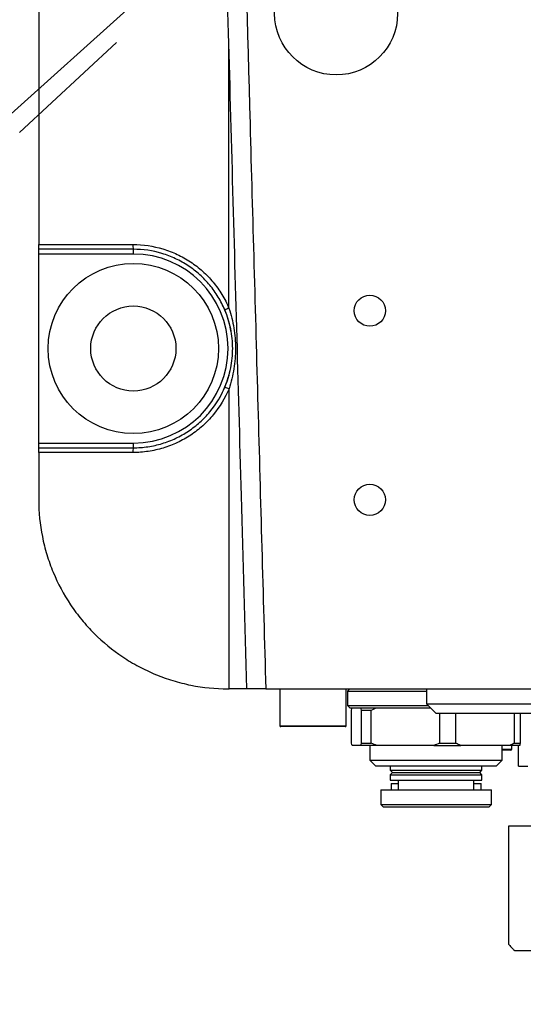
# Model space of a CAD drawing. Header units: millimetres. Extents: x 559 to 1365, y 424 to 1103.
# Tile 54 of 85: x 1152 to 1160, y 922 to 936. Entities that reach past the tile are written whole.
import ezdxf

# ---------------------------------------------------------------- set-up
doc = ezdxf.new("R2010")
doc.units = ezdxf.units.MM
doc.linetypes.add('ACISOTGL', pattern=[3, 2, -1])
doc.linetypes.add('HIDDEN', pattern=[1.905, 1.27, -0.635])
doc.layers.add('虚线层', color=7, linetype='HIDDEN', lineweight=25)

msp = doc.modelspace()

# ---------------------------------------------------------------- linework, layer by layer
at = {"color": 7, "linetype": 'Continuous', "lineweight": 25}
for p, q in [((1152.6088, 951.3449), (1152.6088, 933.0601)), ((1152.6088, 933.0601), (1154.0317, 933.0601)), ((1154.0373, 932.9887), (1152.6088, 932.9887)), ((1152.6088, 932.9172), (1152.6088, 932.9887)), ((1154.0392, 932.9172), (1152.6088, 932.9172)), ((1152.6088, 930.0602), (1152.6088, 932.9172)), ((1155.4836, 928.4857), (1155.4819, 930.8818)), ((1152.6088, 930.0602), (1154.0392, 930.0602)), ((1152.6088, 929.9888), (1152.6088, 930.0602)), ((1152.6088, 929.9888), (1154.0373, 929.9888)), ((1152.6088, 929.9174), (1152.6088, 929.2031)), ((1154.0317, 929.9174), (1152.6088, 929.9174)), ((1155.4851, 926.3461), (1155.4836, 928.4857)), ((1155.4658, 926.3461), (1155.4851, 926.3461)), ((1156.0373, 926.3461), (1173.4648, 926.3461)), ((1156.2515, 926.3461), (1156.2515, 925.789)), ((1157.2514, 925.789), (1157.2514, 926.3461)), ((1157.3086, 926.3461), (1157.2729, 926.3104)), ((1157.2729, 926.3104), (1157.2729, 926.0961)), ((1157.2729, 926.3104), (1158.4657, 926.3104)), ((1158.4657, 926.3461), (1158.4657, 926.1176)), ((1157.2729, 926.0961), (1157.3086, 926.0604)), ((1157.2729, 926.0961), (1158.4871, 926.0961)), ((1157.3086, 926.0604), (1157.4658, 926.0604)), ((1157.3317, 925.5247), (1157.3317, 926.0247)), ((1157.4658, 926.0604), (1157.7158, 926.0604)), ((1157.478, 926.0247), (1157.6306, 926.0247)), ((1157.478, 926.0247), (1157.478, 925.5247)), ((1157.6306, 925.5247), (1157.6306, 926.0247)), ((1157.7158, 926.0604), (1158.5228, 926.0604)), ((1158.4657, 926.1176), (1158.6085, 925.9747)), ((1158.4657, 926.1176), (1159.7019, 926.1176)), ((1159.7019, 926.1176), (1162.4655, 926.1176)), ((1159.7565, 925.9747), (1158.6085, 925.9747)), ((1158.6591, 925.9747), (1158.6591, 925.5247)), ((1158.9074, 925.5247), (1158.9074, 925.9747)), ((1162.3226, 925.9747), (1159.7565, 925.9747)), ((1159.7897, 925.9747), (1159.7897, 925.5247)), ((1159.8853, 925.5247), (1159.8853, 925.9747)), ((1157.2372, 925.7747), (1156.2658, 925.7747)), ((1157.4658, 925.489), (1157.3438, 925.489)), ((1157.7158, 925.489), (1157.4658, 925.489)), ((1157.478, 925.5247), (1157.6306, 925.5247)), ((1157.6086, 925.489), (1157.6086, 925.2695)), ((1158.5739, 925.489), (1157.7158, 925.489)), ((1158.5739, 925.489), (1158.9805, 925.489)), ((1158.6591, 925.5247), (1158.9074, 925.5247)), ((1159.7166, 925.489), (1158.9805, 925.489)), ((1159.6085, 925.2695), (1159.6085, 925.489)), ((1159.737, 925.4176), (1159.6085, 925.4176)), ((1159.8732, 925.489), (1159.7166, 925.489)), ((1159.7513, 925.4319), (1159.7513, 925.489)), ((1159.7897, 925.5247), (1159.8853, 925.5247)), ((1159.8516, 925.1748), (1159.8516, 925.489)), ((1157.6086, 925.2695), (1157.6962, 925.1819)), ((1157.6086, 925.2695), (1159.5327, 925.2695)), ((1159.5208, 925.1819), (1159.6085, 925.2695)), ((1159.5327, 925.2695), (1159.6085, 925.2695)), ((1157.6962, 925.1819), (1159.4517, 925.1819)), ((1157.9157, 925.1819), (1157.9157, 925.1162)), ((1157.9157, 925.1162), (1157.95, 925.0819)), ((1157.9157, 925.1162), (1159.2488, 925.1162)), ((1159.2488, 925.1162), (1159.3013, 925.1162)), ((1159.2671, 925.0819), (1159.3013, 925.1162)), ((1159.3013, 925.1162), (1159.3013, 925.1819)), ((1159.4517, 925.1819), (1159.5208, 925.1819)), ((1159.8516, 925.1748), (1159.9943, 925.1748)), ((1157.95, 925.0819), (1157.9157, 925.0476)), ((1157.9157, 925.0476), (1157.9157, 924.9676)), ((1157.9157, 925.0476), (1159.2488, 925.0476)), ((1157.9157, 924.9676), (1159.2488, 924.9676)), ((1157.95, 925.0819), (1159.2172, 925.0819)), ((1158.0371, 924.9676), (1158.0371, 924.8176)), ((1159.1799, 924.8176), (1159.1799, 924.9676)), ((1159.2172, 925.0819), (1159.2671, 925.0819)), ((1159.2488, 925.0476), (1159.3013, 925.0476)), ((1159.2488, 924.9676), (1159.3013, 924.9676)), ((1159.3013, 925.0476), (1159.2671, 925.0819)), ((1159.3013, 924.9676), (1159.3013, 925.0476)), ((1157.7728, 924.8176), (1157.7728, 924.5962)), ((1157.7728, 924.8176), (1159.3809, 924.8176)), ((1157.93, 924.9176), (1157.93, 924.8176)), ((1157.93, 924.9176), (1158.0371, 924.9176)), ((1159.1799, 924.9176), (1159.2356, 924.9176)), ((1159.2356, 924.9176), (1159.2871, 924.9176)), ((1159.2871, 924.8176), (1159.2871, 924.9176)), ((1159.3809, 924.8176), (1159.4442, 924.8176)), ((1159.4442, 924.5962), (1159.4442, 924.8176)), ((1157.7728, 924.5962), (1157.8086, 924.5605)), ((1157.7728, 924.5962), (1159.3809, 924.5962)), ((1157.8086, 924.5605), (1159.3479, 924.5605)), ((1159.3479, 924.5605), (1159.4085, 924.5605)), ((1159.3809, 924.5962), (1159.4442, 924.5962)), ((1159.4085, 924.5605), (1159.4442, 924.5962)), ((1159.7086, 922.482), (1159.7086, 924.2748)), ((1159.7086, 924.2748), (1160.4834, 924.2748)), ((1159.782, 922.4014), (1159.7942, 922.3892)), ((1159.7944, 922.3892), (1159.7942, 922.3892)), ((1159.7944, 922.3892), (1160.3976, 922.3892))]:
    msp.add_line(p, q, dxfattribs=at)
at = {"color": 7, "linetype": 'Continuous', "lineweight": 18}
msp.add_line((1164.7511, 946.3451), (1079.8848, 869.9312), dxfattribs=at)
at = {"color": 8, "linetype": 'Continuous', "lineweight": 25}
for p, q in [((1155.4782, 936.1413), (1155.4782, 936.1573)), ((1155.4811, 932.0977), (1155.4782, 936.1413)), ((1156.2515, 925.789), (1157.2514, 925.789)), ((1159.6085, 925.4319), (1159.7513, 925.4319))]:
    msp.add_line(p, q, dxfattribs=at)
at = {"color": 7, "linetype": 'Continuous', "lineweight": 25}
for centre, radius in [((1157.0997, 936.5518), 0.9285), ((1154.0373, 931.4887), 1.2856), ((1157.6086, 932.0601), 0.2357), ((1154.0373, 931.4887), 0.6428), ((1157.6086, 929.2031), 0.2357)]:
    msp.add_circle(centre, radius, dxfattribs=at)
at = {"color": 7, "linetype": 'Continuous', "lineweight": 18}
for radius, start, end in [(123.0653, 318, 222), (114.28, 316.394071, 223.605929), (30.3556, 317, 223)]:
    msp.add_arc((1164.7511, 946.3451), radius, start, end, dxfattribs=at)
at = {"color": 7, "linetype": 'Continuous', "lineweight": 25}
for centre, radius, start, end in [((1154.2644, 933.0423), 0.2333, 175.63737, 193.30159), ((1153.3557, 932.9351), 0.6838, 358.50461, 4.49436), ((1154.0392, 931.4887), 1.4285, 270, 90), ((1154.0373, 931.4887), 1.4999, 9.43145, 26.18227), ((1155.7085, 931.5152), 0.6253, 111.33009, 117.47216), ((1154.0373, 931.4887), 1.4999, 330.09373, 345.00708), ((1155.7094, 931.4666), 0.6274, 242.62508, 248.74603), ((1153.3557, 930.0424), 0.6838, 355.50564, 1.49539), ((1154.2644, 929.9351), 0.2333, 166.69841, 184.36263), ((1156.2658, 925.789), 0.0143, 180, 270), ((1157.2372, 925.789), 0.0143, 270, 0), ((1159.737, 925.4319), 0.0143, 270, 0)]:
    msp.add_arc(centre, radius, start, end, dxfattribs=at)
for points, knots in [([(1155.7515, 926.3461), (1155.7242, 927.318), (1155.6491, 929.9856), (1155.5284, 934.3491), (1155.3871, 939.4365), (1155.2857, 943.11), (1155.2312, 945.0877), (1155.2234, 945.3696)], [0, 0, 0, 0, 0.1532623, 0.4206896, 0.6881179, 0.9555457, 1, 1, 1, 1]), ([(1155.5625, 943.4218), (1155.6412, 940.5759), (1155.7201, 937.7299), (1155.8387, 933.461), (1155.8783, 932.038), (1155.9574, 929.1921), (1155.9964, 927.7691), (1156.0373, 926.3461)], [0, 0, 0, 0, 0.5, 0.5, 0.75, 0.75, 1, 1, 1, 1]), ([(1152.6088, 932.9887), (1152.6088, 932.9887), (1152.6088, 932.9964), (1152.6088, 933.0227), (1152.6088, 933.0412), (1152.6088, 933.0601)], [0, 0, 0, 0, 0.5, 0.5, 1, 1, 1, 1]), ([(1154.0317, 933.0601), (1154.1865, 933.0601), (1154.3375, 933.0377), (1154.5216, 932.9824), (1154.5583, 932.9698), (1154.6303, 932.9423), (1154.6656, 932.9272), (1154.7695, 932.8784), (1154.836, 932.8411), (1154.9638, 932.7565), (1155.0254, 932.7088), (1155.1398, 932.6061), (1155.1928, 932.5509), (1155.2905, 932.4332), (1155.3353, 932.3706), (1155.4158, 932.2381), (1155.451, 932.1692), (1155.4811, 932.0977)], [0, 0, 0, 0, 0.25, 0.25, 0.3125, 0.3125, 0.375, 0.375, 0.5, 0.5, 0.625, 0.625, 0.75, 0.75, 0.875, 0.875, 1, 1, 1, 1]), ([(1155.42, 932.07), (1155.3913, 932.1383), (1155.3578, 932.204), (1155.281, 932.3304), (1155.2383, 932.3903), (1155.1451, 932.5026), (1155.0945, 932.5553), (1154.9854, 932.6534), (1154.9266, 932.6988), (1154.8047, 932.7796), (1154.7412, 932.8153), (1154.6421, 932.8618), (1154.6084, 932.8762), (1154.5397, 932.9025), (1154.5047, 932.9145), (1154.329, 932.9673), (1154.185, 932.9887), (1154.0373, 932.9887)], [0, 0, 0, 0, 0.125, 0.125, 0.25, 0.25, 0.375, 0.375, 0.5, 0.5, 0.625, 0.625, 0.6875, 0.6875, 0.75, 0.75, 1, 1, 1, 1]), ([(1155.4811, 932.0977), (1155.5141, 931.9993), (1155.5384, 931.8995), (1155.5629, 931.7474), (1155.569, 931.6963), (1155.5773, 931.5932), (1155.5793, 931.5413), (1155.5794, 931.3867), (1155.5715, 931.2844), (1155.5392, 931.0811), (1155.5148, 930.9802), (1155.4819, 930.8818)], [0, 0, 0, 0, 0.25, 0.25, 0.375, 0.375, 0.5, 0.5, 0.75, 0.75, 1, 1, 1, 1]), ([(1155.4209, 930.9094), (1155.4402, 930.9556), (1155.4571, 931.0024), (1155.4862, 931.0977), (1155.4984, 931.1461), (1155.5275, 931.2916), (1155.5372, 931.3896), (1155.5372, 931.5383), (1155.5348, 931.5885), (1155.5248, 931.6877), (1155.5174, 931.7367), (1155.4979, 931.8337), (1155.4857, 931.8817), (1155.4565, 931.9767), (1155.4394, 932.0238), (1155.42, 932.07)], [0, 0, 0, 0, 0.125, 0.125, 0.25, 0.25, 0.5, 0.5, 0.625, 0.625, 0.75, 0.75, 0.875, 0.875, 1, 1, 1, 1]), ([(1154.0373, 929.9888), (1154.1112, 929.9888), (1154.1847, 929.9942), (1154.3308, 930.0159), (1154.4025, 930.0321), (1154.5422, 930.0744), (1154.6103, 930.1006), (1154.743, 930.1632), (1154.8078, 930.1997), (1154.9297, 930.2809), (1154.9873, 930.3257), (1155.0688, 930.3992), (1155.0951, 930.4247), (1155.1461, 930.478), (1155.1708, 930.5057), (1155.2879, 930.6476), (1155.3636, 930.7727), (1155.4209, 930.9094)], [0, 0, 0, 0, 0.125, 0.125, 0.25, 0.25, 0.375, 0.375, 0.5, 0.5, 0.625, 0.625, 0.6875, 0.6875, 0.75, 0.75, 1, 1, 1, 1]), ([(1155.4819, 930.8818), (1155.4219, 930.7385), (1155.3426, 930.6076), (1155.2198, 930.4589), (1155.1939, 930.4298), (1155.1405, 930.374), (1155.1129, 930.3473), (1155.0274, 930.2703), (1154.967, 930.2234), (1154.8393, 930.1383), (1154.7714, 930.1), (1154.6323, 930.0345), (1154.5609, 930.0071), (1154.4145, 929.9628), (1154.3393, 929.9458), (1154.1862, 929.9231), (1154.1092, 929.9174), (1154.0317, 929.9174)], [0, 0, 0, 0, 0.25, 0.25, 0.3125, 0.3125, 0.375, 0.375, 0.5, 0.5, 0.625, 0.625, 0.75, 0.75, 0.875, 0.875, 1, 1, 1, 1]), ([(1152.6088, 929.9174), (1152.6088, 929.9363), (1152.6088, 929.9548), (1152.6088, 929.9811), (1152.6088, 929.9888), (1152.6088, 929.9888)], [0, 0, 0, 0, 0.5, 0.5, 1, 1, 1, 1]), ([(1152.6088, 929.2031), (1152.6088, 929.0142), (1152.6274, 928.8285), (1152.6819, 928.5544), (1152.7045, 928.4638), (1152.759, 928.2842), (1152.791, 928.195), (1152.8986, 927.9355), (1152.9864, 927.7714), (1153.142, 927.5385), (1153.1981, 927.4628), (1153.3175, 927.3174), (1153.3803, 927.2482), (1153.5779, 927.0507), (1153.7216, 926.9326), (1153.9167, 926.8021), (1153.9565, 926.7769), (1154.0371, 926.7286), (1154.0778, 926.7055), (1154.2013, 926.6395), (1154.3694, 926.56), (1154.5445, 926.4972), (1154.7231, 926.4428), (1154.8145, 926.4198), (1155.091, 926.3646), (1155.2773, 926.3461), (1155.4658, 926.3461)], [0, 0, 0, 0, 0.125, 0.125, 0.1875, 0.1875, 0.25, 0.25, 0.375, 0.375, 0.4375, 0.4375, 0.5, 0.5, 0.625, 0.625, 0.65625, 0.65625, 0.6875, 0.6875, 0.75, 0.8125, 0.8125, 0.875, 0.875, 1, 1, 1, 1]), ([(1155.7515, 926.3461), (1155.7515, 926.3461), (1155.7498, 926.3461), (1155.7432, 926.3461), (1155.7382, 926.3461), (1155.725, 926.3461), (1155.7169, 926.3461), (1155.6979, 926.3461), (1155.6868, 926.3461), (1155.6624, 926.3461), (1155.6491, 926.3461), (1155.6203, 926.3461), (1155.6047, 926.3461), (1155.5564, 926.3461), (1155.5211, 926.3461), (1155.4851, 926.3461)], [0, 0, 0, 0, 0.125, 0.125, 0.25, 0.25, 0.375, 0.375, 0.5, 0.5, 0.625, 0.625, 0.75, 0.75, 1, 1, 1, 1]), ([(1156.0373, 926.3461), (1156.0185, 926.3461), (1155.9999, 926.3461), (1155.9634, 926.3461), (1155.9453, 926.3461), (1155.9107, 926.3461), (1155.8943, 926.3461), (1155.8632, 926.3461), (1155.8485, 926.3461), (1155.809, 926.3461), (1155.7877, 926.3461), (1155.7591, 926.3461), (1155.7515, 926.3461), (1155.7515, 926.3461)], [0, 0, 0, 0, 0.125, 0.125, 0.25, 0.25, 0.375, 0.375, 0.5, 0.5, 0.75, 0.75, 1, 1, 1, 1]), ([(1159.7086, 922.482), (1159.7247, 922.4633), (1159.753, 922.4302), (1159.7819, 922.4016), (1159.7944, 922.3892)], [0, 0, 0, 0, 0.5683719, 1, 1, 1, 1])]:
    msp.add_open_spline(points, degree=3, knots=knots, dxfattribs=at)
for points in [[(1157.3317, 926.0247), (1157.3357, 926.0374), (1157.3397, 926.0493), (1157.3438, 926.0604)], [(1157.4658, 926.0604), (1157.4699, 926.0493), (1157.474, 926.0374), (1157.478, 926.0247)], [(1157.6306, 926.0247), (1157.6587, 926.0374), (1157.6871, 926.0493), (1157.7158, 926.0604)], [(1157.3438, 925.489), (1157.3397, 925.5001), (1157.3357, 925.5121), (1157.3317, 925.5247)], [(1157.478, 925.5247), (1157.474, 925.5121), (1157.4699, 925.5001), (1157.4658, 925.489)], [(1157.7158, 925.489), (1157.6871, 925.5001), (1157.6587, 925.5121), (1157.6306, 925.5247)], [(1158.6591, 925.5247), (1158.631, 925.5121), (1158.6026, 925.5001), (1158.5739, 925.489)], [(1158.9805, 925.489), (1158.9559, 925.5001), (1158.9316, 925.5121), (1158.9074, 925.5247)], [(1159.7897, 925.5247), (1159.7656, 925.5121), (1159.7412, 925.5001), (1159.7166, 925.489)], [(1159.8732, 925.489), (1159.8773, 925.5001), (1159.8813, 925.5121), (1159.8853, 925.5247)]]:
    msp.add_open_spline(points, degree=3, dxfattribs=at)
at = {"layer": '虚线层', "color": 7, "linetype": 'ACISOTGL'}
msp.add_line((1164.7511, 946.3451), (1081.2458, 868.4752), dxfattribs=at)
msp.add_circle((1164.7511, 946.3451), 60.7112, dxfattribs=at)
at = {"layer": '虚线层', "color": 7}
msp.add_circle((1164.7511, 946.3451), 28.9689, dxfattribs=at)

doc.saveas('drawing.dxf')
